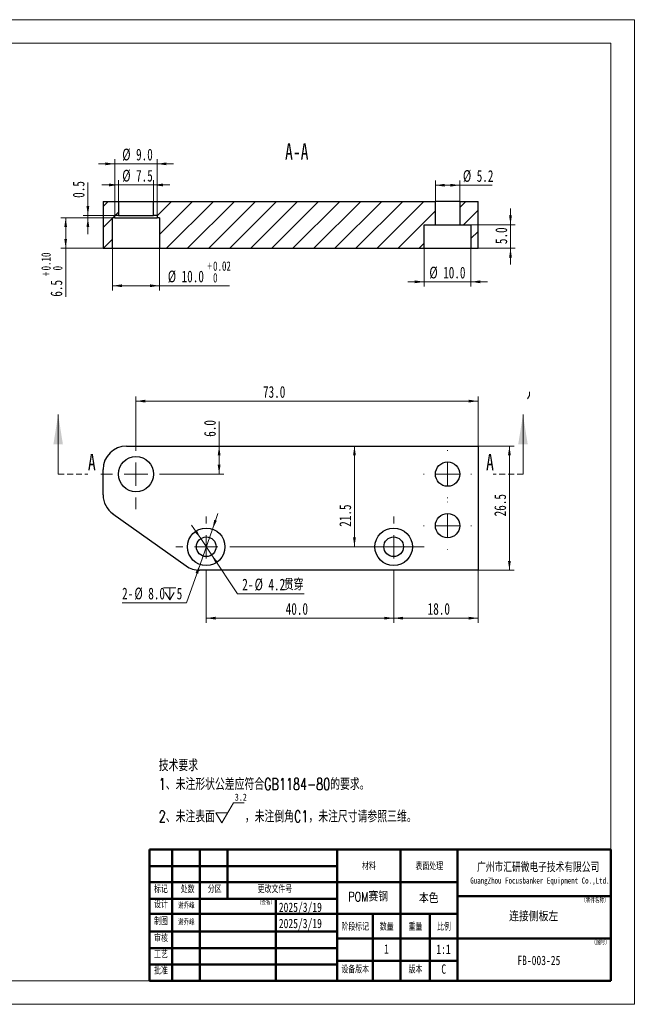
# Model space of a CAD drawing. Header units: millimetres. Extents: x 0 to 297, y 0 to 210.
# Tile 2 of 2: x 166 to 297, y 0 to 210. Entities that reach past the tile are written whole.
import ezdxf

# ---------------------------------------------------------------- set-up
doc = ezdxf.new("R2010")
doc.units = ezdxf.units.MM
doc.linetypes.add('HIDDEN', pattern=[1.905, 1.27, -0.635])
doc.styles.add('SLDTEXTSTYLE0', font='TXT', dxfattribs={"width": 0.7, "bigfont": 'bigfont'})
doc.styles.add('SLDTEXTSTYLE1', font='TXT', dxfattribs={"width": 0.7})
doc.styles.add('SLDTEXTSTYLE2', font='TXT', dxfattribs={"width": 0.75, "bigfont": 'bigfont'})
doc.styles.add('SLDTEXTSTYLE3', font='TXT', dxfattribs={"width": 0.75})
doc.dimstyles.new('SLDDIMSTYLE0', dxfattribs={"dimtxt": 2.5, "dimasz": 2, "dimexe": 0, "dimexo": 0.0625, "dimtad": 2, "dimdec": 1, "dimrnd": 1e-09, "dimzin": 12, "dimdsep": 46, "dimtxsty": 'SLDTEXTSTYLE1', "dimsah": 1, "dimcen": 0.09, "dimadec": 0, "dimazin": 3, "dimtfac": 1, "dimtmove": 0, "dimatfit": 0, "dimfxl": 0, "dimfrac": 2, "dimtolj": 1, "dimtzin": 12, "dimarcsym": 0})
doc.dimstyles.new('SLDDIMSTYLE1', dxfattribs={"dimtxt": 2.5, "dimasz": 2, "dimexe": 0, "dimexo": 0.0625, "dimtad": 2, "dimdec": 1, "dimrnd": 1e-09, "dimzin": 4, "dimdsep": 46, "dimtxsty": 'SLDTEXTSTYLE1', "dimsah": 1, "dimcen": 0.09, "dimadec": 0, "dimazin": 1, "dimtfac": 1, "dimtofl": 0, "dimtmove": 0, "dimatfit": 3, "dimfxl": 0, "dimfrac": 2, "dimtolj": 1, "dimtzin": 12, "dimarcsym": 0})
doc.dimstyles.new('SLDDIMSTYLE10', dxfattribs={"dimtxt": 2.5, "dimasz": 2, "dimexe": 0, "dimexo": 0.0625, "dimtad": 2, "dimdec": 1, "dimrnd": 1e-09, "dimdsep": 46, "dimtxsty": 'SLDTEXTSTYLE1', "dimsah": 1, "dimcen": 0.09, "dimadec": 0, "dimazin": 2, "dimtfac": 1, "dimtmove": 0, "dimatfit": 0, "dimfxl": 0, "dimfrac": 2, "dimtolj": 1, "dimtzin": 12, "dimarcsym": 0})
doc.dimstyles.new('SLDDIMSTYLE2', dxfattribs={"dimtxt": 2.5, "dimasz": 2, "dimexe": 0, "dimexo": 0.0625, "dimtad": 2, "dimdec": 1, "dimrnd": 1e-09, "dimzin": 12, "dimdsep": 46, "dimtxsty": 'SLDTEXTSTYLE1', "dimsah": 1, "dimcen": 0.09, "dimadec": 0, "dimazin": 3, "dimtfac": 1, "dimtofl": 0, "dimtmove": 0, "dimatfit": 3, "dimfxl": 0, "dimfrac": 2, "dimtolj": 1, "dimtzin": 12, "dimarcsym": 0})
doc.dimstyles.new('SLDDIMSTYLE3', dxfattribs={"dimtxt": 2.5, "dimasz": 2, "dimexe": 0, "dimexo": 0.0625, "dimtad": 2, "dimdec": 1, "dimrnd": 1e-09, "dimzin": 4, "dimdsep": 46, "dimtxsty": 'SLDTEXTSTYLE1', "dimsah": 1, "dimcen": 0.09, "dimadec": 0, "dimazin": 1, "dimtfac": 1, "dimtmove": 0, "dimatfit": 0, "dimfxl": 0, "dimfrac": 2, "dimtolj": 1, "dimtzin": 12, "dimarcsym": 0})
doc.dimstyles.new('SLDDIMSTYLE4', dxfattribs={"dimtxt": 2.5, "dimasz": 2, "dimexe": 0, "dimexo": 0.0625, "dimtad": 0, "dimtih": 1, "dimtoh": 1, "dimdec": 1, "dimrnd": 1e-09, "dimzin": 12, "dimdsep": 46, "dimtxsty": 'SLDTEXTSTYLE1', "dimsah": 1, "dimcen": 0, "dimadec": 0, "dimazin": 3, "dimtfac": 1, "dimtmove": 0, "dimatfit": 3, "dimfxl": 0, "dimfrac": 2, "dimtolj": 1, "dimtzin": 12, "dimarcsym": 0})
doc.dimstyles.new('SLDDIMSTYLE7', dxfattribs={"dimtxt": 2.5, "dimasz": 2, "dimexe": 0, "dimexo": 0.0625, "dimtad": 0, "dimtih": 1, "dimtoh": 1, "dimdec": 1, "dimrnd": 1e-09, "dimzin": 4, "dimdsep": 46, "dimtxsty": 'SLDTEXTSTYLE1', "dimsah": 1, "dimcen": 0, "dimadec": 0, "dimazin": 1, "dimtfac": 1, "dimtmove": 0, "dimatfit": 3, "dimfxl": 0, "dimfrac": 2, "dimtolj": 1, "dimtzin": 12, "dimarcsym": 0})
doc.dimstyles.new('SLDDIMSTYLE8', dxfattribs={"dimtxt": 2.5, "dimasz": 2, "dimexe": 0, "dimexo": 0.0625, "dimtad": 2, "dimdec": 1, "dimrnd": 1e-09, "dimzin": 4, "dimdsep": 46, "dimtxsty": 'SLDTEXTSTYLE1', "dimsah": 1, "dimcen": 0.09, "dimadec": 0, "dimazin": 1, "dimtol": 1, "dimtp": 0.02, "dimtfac": 1, "dimtofl": 0, "dimtmove": 0, "dimatfit": 3, "dimfxl": 0, "dimfrac": 2, "dimtolj": 1, "dimtzin": 0, "dimarcsym": 0})
doc.dimstyles.new('SLDDIMSTYLE9', dxfattribs={"dimtxt": 2.5, "dimasz": 2, "dimexe": 0, "dimexo": 0.0625, "dimtad": 2, "dimdec": 1, "dimrnd": 1e-09, "dimzin": 12, "dimdsep": 46, "dimtxsty": 'SLDTEXTSTYLE1', "dimsah": 1, "dimcen": 0.09, "dimadec": 0, "dimazin": 3, "dimtol": 1, "dimtp": 0.1, "dimtfac": 1, "dimtofl": 0, "dimtmove": 0, "dimatfit": 3, "dimfxl": 0, "dimfrac": 2, "dimtolj": 1, "dimtzin": 0, "dimarcsym": 0})

# ---------------------------------------------------------------- blocks, each defined once
blk = doc.blocks.new('SW_NOTE_0')
at = {"color": 0, "linetype": 'Continuous', "lineweight": 0}
for p, q in [((13.44, -10.29), (15.97, -6.01)), ((15.97, -6.01), (18.21, -6.01)), ((13.44, -10.29), (12.17, -8.15)), ((14.7, -8.15), (12.17, -8.15))]:
    blk.add_line(p, q, dxfattribs=at)
at = {"color": 0, "linetype": 'Continuous', "lineweight": 0, "attachment_point": 1}
for s, insert, char_height, style in [('技术要求', (0, 3.22), 2.5, 'SLDTEXTSTYLE0'), ('1、未注形状公差应符合GB1184-80的要求。', (0, -0.78), 2.5, 'SLDTEXTSTYLE0'), ('3.2', (16.24, -4.07), 1.5, 'SLDTEXTSTYLE1'), ('2、未注表面', (0, -7.68), 2.5, 'SLDTEXTSTYLE0'), ('，未注倒角C1，未注尺寸请参照三维。', (18.37, -7.68), 2.5, 'SLDTEXTSTYLE0')]:
    blk.add_mtext(s, dxfattribs=dict(at, insert=insert, char_height=char_height, style=style))
blk = doc.blocks.new('SW_NOTE_0_1')
at = {"color": 0, "linetype": 'Continuous', "lineweight": 0, "attachment_point": 2}
for s, insert, char_height, style in [('广州市汇研微电子技术有限公司', (16.21, 2.45), 1.9, 'SLDTEXTSTYLE0'), ('GuangZhou Focusbanker Equipment Co.,Ltd.', (16.58, -0.62), 1.3, 'SLDTEXTSTYLE1')]:
    blk.add_mtext(s, dxfattribs=dict(at, insert=insert, char_height=char_height, style=style))
blk = doc.blocks.new('_D_10')
at = {"color": 7, "linetype": 'Continuous', "lineweight": 0}
for p, q in [((237.26, 97.57), (237.26, 119.07)), ((239.13, 97.57), (236.26, 97.57))]:
    blk.add_line(p, q, dxfattribs=at)
at = {"color": 7, "linetype": 'Continuous', "lineweight": 18}
for points in [[(237.26, 119.07), (236.96, 117.07), (237.56, 117.07)], [(237.26, 97.57), (237.56, 99.57), (236.96, 99.57)]]:
    blk.add_solid(points, dxfattribs=at)
at = {"color": 7, "linetype": 'Continuous', "lineweight": 18, "insert": (234.04, 101.84), "char_height": 2.5, "attachment_point": 1, "rotation": 90, "style": 'SLDTEXTSTYLE1'}
blk.add_mtext('21.5', dxfattribs=at)
blk = doc.blocks.new('_D_11')
at = {"color": 7, "linetype": 'Continuous', "lineweight": 0}
for p, q in [((205.63, 91.07), (205.63, 81.35)), ((245.63, 91.07), (245.63, 81.35)), ((205.63, 82.35), (245.63, 82.35))]:
    blk.add_line(p, q, dxfattribs=at)
at = {"color": 7, "linetype": 'Continuous', "lineweight": 18}
for points in [[(205.63, 82.35), (207.63, 82.05), (207.63, 82.65)], [(245.63, 82.35), (243.63, 82.65), (243.63, 82.05)]]:
    blk.add_solid(points, dxfattribs=at)
at = {"color": 7, "linetype": 'Continuous', "lineweight": 18, "insert": (222.59, 85.58), "char_height": 2.5, "attachment_point": 1, "style": 'SLDTEXTSTYLE1'}
blk.add_mtext('40.0', dxfattribs=at)
blk = doc.blocks.new('_D_12')
at = {"color": 7, "linetype": 'Continuous', "lineweight": 0}
for p, q in [((204.46, 99.31), (202.51, 102.22)), ((204.46, 99.31), (206.79, 95.82)), ((206.79, 95.82), (212.32, 87.56)), ((212.32, 87.56), (226.56, 87.56))]:
    blk.add_line(p, q, dxfattribs=at)
at = {"color": 7, "linetype": 'Continuous', "lineweight": 18}
for points in [[(204.46, 99.31), (203.6, 101.14), (203.1, 100.81)], [(206.79, 95.82), (207.66, 93.99), (208.16, 94.33)]]:
    blk.add_solid(points, dxfattribs=at)
at = {"color": 7, "linetype": 'Continuous', "lineweight": 18, "char_height": 2.5, "attachment_point": 1}
for s, insert, style in [('2-', (213.32, 90.78), 'SLDTEXTSTYLE1'), ('%%c', (215.96, 90.79), 'SLDTEXTSTYLE1'), ('4.2', (218.9, 90.78), 'SLDTEXTSTYLE1'), ('贯穿', (222.19, 90.78), 'SLDTEXTSTYLE0')]:
    blk.add_mtext(s, dxfattribs=dict(at, insert=insert, style=style))
blk = doc.blocks.new('SW_SYMBOL_HOLE_DEPTH')
at = {"color": 0, "linetype": 'Continuous', "lineweight": 18}
for p, q in [((0, 875), (800, 875)), ((400, 875), (400, 75)), ((100, 555), (400, 75)), ((700, 555), (400, 75))]:
    blk.add_line(p, q, dxfattribs=at)
blk = doc.blocks.new('_D_13')
at = {"color": 7, "linetype": 'Continuous', "lineweight": 0}
for p, q in [((206.96, 101.34), (208.12, 104.64)), ((206.96, 101.34), (204.3, 93.8)), ((204.3, 93.8), (201.42, 85.64)), ((201.42, 85.64), (187.67, 85.64))]:
    blk.add_line(p, q, dxfattribs=at)
at = {"color": 7, "linetype": 'Continuous', "lineweight": 18}
for points in [[(206.96, 101.34), (207.9, 103.13), (207.34, 103.33)], [(204.3, 93.8), (203.35, 92.01), (203.91, 91.81)]]:
    blk.add_solid(points, dxfattribs=at)
at = {"color": 7, "linetype": 'Continuous', "lineweight": 18, "xscale": 0.003222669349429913, "yscale": 0.003222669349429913, "zscale": 0.003222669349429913}
blk.add_blockref('SW_SYMBOL_HOLE_DEPTH', (196.54, 86.01), dxfattribs=at)
at = {"color": 7, "linetype": 'Continuous', "lineweight": 18, "char_height": 2.5, "attachment_point": 1, "style": 'SLDTEXTSTYLE1'}
for s, insert in [('2-', (187.67, 88.86)), ('%%c', (190.31, 88.87)), ('8.0', (193.25, 88.86)), ('5', (199.32, 88.86))]:
    blk.add_mtext(s, dxfattribs=dict(at, insert=insert))
blk = doc.blocks.new('_D_14')
at = {"color": 7, "linetype": 'Continuous', "lineweight": 0}
for p, q in [((263.63, 119.07), (271.33, 119.07)), ((270.33, 92.57), (270.33, 119.07)), ((263.63, 92.57), (271.33, 92.57))]:
    blk.add_line(p, q, dxfattribs=at)
at = {"color": 7, "linetype": 'Continuous', "lineweight": 18}
for points in [[(270.33, 119.07), (270.03, 117.07), (270.63, 117.07)], [(270.33, 92.57), (270.63, 94.57), (270.03, 94.57)]]:
    blk.add_solid(points, dxfattribs=at)
at = {"color": 7, "linetype": 'Continuous', "lineweight": 18, "insert": (267.1, 104.06), "char_height": 2.5, "attachment_point": 1, "rotation": 90, "style": 'SLDTEXTSTYLE1'}
blk.add_mtext('26.5', dxfattribs=at)
blk = doc.blocks.new('_D_15')
at = {"color": 7, "linetype": 'Continuous', "lineweight": 0}
for p, q in [((208.38, 119.07), (208.38, 124.31)), ((208.38, 113.07), (208.38, 119.07)), ((198.13, 113.07), (209.38, 113.07))]:
    blk.add_line(p, q, dxfattribs=at)
at = {"color": 7, "linetype": 'Continuous', "lineweight": 18}
for points in [[(208.38, 119.07), (208.08, 117.07), (208.68, 117.07)], [(208.38, 113.07), (208.68, 115.07), (208.08, 115.07)]]:
    blk.add_solid(points, dxfattribs=at)
at = {"color": 7, "linetype": 'Continuous', "lineweight": 18, "insert": (205.16, 121.03), "char_height": 2.5, "attachment_point": 1, "rotation": 90, "style": 'SLDTEXTSTYLE1'}
blk.add_mtext('6.0', dxfattribs=at)
blk = doc.blocks.new('_D_16')
at = {"color": 7, "linetype": 'Continuous', "lineweight": 0}
for p, q in [((190.63, 120.57), (190.63, 129.64)), ((190.63, 128.64), (263.63, 128.64)), ((263.63, 119.07), (263.63, 129.64))]:
    blk.add_line(p, q, dxfattribs=at)
at = {"color": 7, "linetype": 'Continuous', "lineweight": 18}
for points in [[(190.63, 128.64), (192.63, 128.34), (192.63, 128.94)], [(263.63, 128.64), (261.63, 128.94), (261.63, 128.34)]]:
    blk.add_solid(points, dxfattribs=at)
at = {"color": 7, "linetype": 'Continuous', "lineweight": 18, "insert": (217.75, 131.86), "char_height": 2.5, "attachment_point": 1, "style": 'SLDTEXTSTYLE1'}
blk.add_mtext('73.0', dxfattribs=at)
blk = doc.blocks.new('_D_17')
at = {"color": 7, "linetype": 'Continuous', "lineweight": 0}
for p, q in [((263.63, 92.57), (263.63, 81.35)), ((245.63, 91.07), (245.63, 81.35)), ((263.63, 82.35), (245.63, 82.35))]:
    blk.add_line(p, q, dxfattribs=at)
at = {"color": 7, "linetype": 'Continuous', "lineweight": 18}
for points in [[(245.63, 82.35), (247.63, 82.05), (247.63, 82.65)], [(263.63, 82.35), (261.63, 82.65), (261.63, 82.05)]]:
    blk.add_solid(points, dxfattribs=at)
at = {"color": 7, "linetype": 'Continuous', "lineweight": 18, "insert": (252.88, 85.58), "char_height": 2.5, "attachment_point": 1, "style": 'SLDTEXTSTYLE1'}
blk.add_mtext('18.0', dxfattribs=at)
blk = doc.blocks.new('SW_CENTERMARKSYMBOL_2')
at = {"color": 0, "linetype": 'Continuous', "lineweight": 18}
for p, q in [((0, 5), (0, 6.5)), ((0, 0), (0, 2.5)), ((-5, 0), (-6.5, 0)), ((0, 0), (-2.5, 0)), ((0, 0), (0, -2.5)), ((0, 0), (2.5, 0)), ((5, 0), (46.23, 0)), ((0, -5), (0, -6.5))]:
    blk.add_line(p, q, dxfattribs=at)
blk = doc.blocks.new('SW_CENTERMARKSYMBOL_3')
at = {"color": 0, "linetype": 'Continuous', "lineweight": 18}
for p, q in [((0, 5), (0, 6.5)), ((0, 0), (0, 2.5)), ((-5, 0), (-6.5, 0)), ((0, 0), (-2.5, 0)), ((0, 0), (0, -2.5)), ((0, 0), (2.5, 0)), ((5, 0), (6.5, 0)), ((0, -5), (0, -6.5))]:
    blk.add_line(p, q, dxfattribs=at)
blk = doc.blocks.new('SW_CENTERMARKSYMBOL_4')
at = {"color": 0, "linetype": 'Continuous', "lineweight": 18}
for p, q in [((0, 5), (0, 7.5)), ((0, 0), (0, 2.5)), ((-5, 0), (-7.5, 0)), ((0, 0), (-2.5, 0)), ((0, 0), (0, -2.5)), ((0, 0), (2.5, 0)), ((5, 0), (7.5, 0)), ((0, -5), (0, -7.5))]:
    blk.add_line(p, q, dxfattribs=at)
blk = doc.blocks.new('SW_CENTERMARKSYMBOL_5')
at = {"color": 0, "linetype": 'Continuous', "lineweight": 18}
for p, q in [((0, 5), (0, 5.1)), ((0, 0), (0, 2.5)), ((-5, 0), (-5.1, 0)), ((0, 0), (-2.5, 0)), ((0, 0), (0, -2.5)), ((0, 0), (2.5, 0)), ((5, 0), (5.1, 0)), ((0, -5), (0, -5.1))]:
    blk.add_line(p, q, dxfattribs=at)
blk = doc.blocks.new('SW_CENTERMARKSYMBOL_6')
at = {"color": 0, "linetype": 'Continuous', "lineweight": 18}
for p, q in [((0, 5), (0, 5.1)), ((0, 0), (0, 2.5)), ((-5, 0), (-5.1, 0)), ((0, 0), (-2.5, 0)), ((0, 0), (0, -2.5)), ((0, 0), (2.5, 0)), ((5, 0), (5.1, 0)), ((0, -5), (0, -5.1))]:
    blk.add_line(p, q, dxfattribs=at)
blk = doc.blocks.new('_D_18')
at = {"color": 7, "linetype": 'Continuous', "lineweight": 0}
for p, q in [((254.53, 171.25), (254.53, 175.69)), ((254.53, 174.69), (259.73, 174.69)), ((259.73, 171.25), (259.73, 175.69)), ((259.73, 174.69), (266.63, 174.69))]:
    blk.add_line(p, q, dxfattribs=at)
at = {"color": 7, "linetype": 'Continuous', "lineweight": 18}
for points in [[(254.53, 174.69), (256.53, 174.39), (256.53, 174.99)], [(259.73, 174.69), (257.73, 174.99), (257.73, 174.39)]]:
    blk.add_solid(points, dxfattribs=at)
at = {"color": 7, "linetype": 'Continuous', "lineweight": 18, "char_height": 2.5, "attachment_point": 1, "style": 'SLDTEXTSTYLE1'}
for s, insert in [('%%c', (260.41, 177.92)), ('5.2', (263.35, 177.91))]:
    blk.add_mtext(s, dxfattribs=dict(at, insert=insert))
blk = doc.blocks.new('_D_19')
at = {"color": 7, "linetype": 'Continuous', "lineweight": 0}
for p, q in [((252.13, 161.25), (252.13, 153.09)), ((262.13, 161.25), (262.13, 153.09)), ((252.13, 154.09), (248.63, 154.09)), ((252.13, 154.09), (262.13, 154.09)), ((262.13, 154.09), (265.63, 154.09))]:
    blk.add_line(p, q, dxfattribs=at)
at = {"color": 7, "linetype": 'Continuous', "lineweight": 18}
for points in [[(252.13, 154.09), (250.13, 154.39), (250.13, 153.79)], [(262.13, 154.09), (264.13, 153.79), (264.13, 154.39)]]:
    blk.add_solid(points, dxfattribs=at)
at = {"color": 7, "linetype": 'Continuous', "lineweight": 18, "char_height": 2.5, "attachment_point": 1, "style": 'SLDTEXTSTYLE1'}
for s, insert in [('%%c', (253.25, 157.32)), ('10.0', (256.19, 157.31))]:
    blk.add_mtext(s, dxfattribs=dict(at, insert=insert))
blk = doc.blocks.new('_D_20')
at = {"color": 7, "linetype": 'Continuous', "lineweight": 0}
for p, q in [((270.56, 166.25), (270.56, 169.75)), ((262.13, 166.25), (271.56, 166.25)), ((270.56, 166.25), (270.56, 161.25)), ((263.63, 161.25), (271.56, 161.25)), ((270.56, 161.25), (270.56, 157.75))]:
    blk.add_line(p, q, dxfattribs=at)
at = {"color": 7, "linetype": 'Continuous', "lineweight": 18}
for points in [[(270.56, 166.25), (270.86, 168.25), (270.26, 168.25)], [(270.56, 161.25), (270.26, 159.25), (270.86, 159.25)]]:
    blk.add_solid(points, dxfattribs=at)
at = {"color": 7, "linetype": 'Continuous', "lineweight": 18, "insert": (267.34, 162.13), "char_height": 2.5, "attachment_point": 1, "rotation": 90, "style": 'SLDTEXTSTYLE1'}
blk.add_mtext('5.0', dxfattribs=at)
blk = doc.blocks.new('_D_21')
at = {"color": 7, "linetype": 'Continuous', "lineweight": 0}
for p, q in [((186.88, 174.75), (183.38, 174.75)), ((186.88, 171.25), (186.88, 175.75)), ((186.88, 174.75), (194.38, 174.75)), ((194.38, 171.25), (194.38, 175.75)), ((194.38, 174.75), (197.88, 174.75))]:
    blk.add_line(p, q, dxfattribs=at)
at = {"color": 7, "linetype": 'Continuous', "lineweight": 18}
for points in [[(186.88, 174.75), (184.88, 175.05), (184.88, 174.45)], [(194.38, 174.75), (196.38, 174.45), (196.38, 175.05)]]:
    blk.add_solid(points, dxfattribs=at)
at = {"color": 7, "linetype": 'Continuous', "lineweight": 18, "char_height": 2.5, "attachment_point": 1, "style": 'SLDTEXTSTYLE1'}
for s, insert in [('%%c', (187.71, 177.98)), ('7.5', (190.65, 177.97))]:
    blk.add_mtext(s, dxfattribs=dict(at, insert=insert))
blk = doc.blocks.new('_D_22')
at = {"color": 7, "linetype": 'Continuous', "lineweight": 0}
for p, q in [((186.13, 179.25), (182.63, 179.25)), ((186.13, 168.25), (186.13, 180.25)), ((186.13, 179.25), (195.13, 179.25)), ((195.13, 168.25), (195.13, 180.25)), ((195.13, 179.25), (198.63, 179.25))]:
    blk.add_line(p, q, dxfattribs=at)
at = {"color": 7, "linetype": 'Continuous', "lineweight": 18}
for points in [[(186.13, 179.25), (184.13, 179.55), (184.13, 178.95)], [(195.13, 179.25), (197.13, 178.95), (197.13, 179.55)]]:
    blk.add_solid(points, dxfattribs=at)
at = {"color": 7, "linetype": 'Continuous', "lineweight": 18, "char_height": 2.5, "attachment_point": 1, "style": 'SLDTEXTSTYLE1'}
for s, insert in [('%%c', (187.71, 182.49)), ('9.0', (190.65, 182.48))]:
    blk.add_mtext(s, dxfattribs=dict(at, insert=insert))
blk = doc.blocks.new('_D_23')
at = {"color": 7, "linetype": 'Continuous', "lineweight": 0}
for p, q in [((185.63, 161.25), (185.63, 152.25)), ((195.63, 161.25), (195.63, 152.25)), ((185.63, 153.25), (195.63, 153.25)), ((195.63, 153.25), (210.59, 153.25))]:
    blk.add_line(p, q, dxfattribs=at)
at = {"color": 7, "linetype": 'Continuous', "lineweight": 18}
for points in [[(185.63, 153.25), (187.63, 152.95), (187.63, 153.55)], [(195.63, 153.25), (193.63, 153.55), (193.63, 152.95)]]:
    blk.add_solid(points, dxfattribs=at)
at = {"color": 7, "linetype": 'Continuous', "lineweight": 18, "attachment_point": 1, "style": 'SLDTEXTSTYLE1'}
for s, insert, char_height in [('+', (205.85, 158.45), 2), ('0.02', (207.08, 158.45), 2), ('%%c', (197.43, 156.49), 2.5), ('10.0', (200.37, 156.48), 2.5), ('0', (207.08, 155.96), 2)]:
    blk.add_mtext(s, dxfattribs=dict(at, insert=insert, char_height=char_height))
blk = doc.blocks.new('_D_24')
at = {"color": 7, "linetype": 'Continuous', "lineweight": 0}
for p, q in [((185.63, 167.75), (174.63, 167.75)), ((175.63, 161.25), (175.63, 167.75)), ((183.63, 161.25), (174.63, 161.25)), ((175.63, 161.25), (175.63, 150.91))]:
    blk.add_line(p, q, dxfattribs=at)
at = {"color": 7, "linetype": 'Continuous', "lineweight": 18}
for points in [[(175.63, 167.75), (175.33, 165.75), (175.93, 165.75)], [(175.63, 161.25), (175.93, 163.25), (175.33, 163.25)]]:
    blk.add_solid(points, dxfattribs=at)
at = {"color": 7, "linetype": 'Continuous', "lineweight": 18, "attachment_point": 1, "rotation": 90, "style": 'SLDTEXTSTYLE1'}
for s, insert, char_height in [('0.10', (170.43, 156.52), 2), ('0', (172.92, 156.52), 2), ('+', (170.43, 155.29), 2), ('6.5', (172.4, 150.91), 2.5)]:
    blk.add_mtext(s, dxfattribs=dict(at, insert=insert, char_height=char_height))
blk = doc.blocks.new('_D_25')
at = {"color": 7, "linetype": 'Continuous', "lineweight": 0}
for p, q in [((180.37, 168.25), (180.37, 175.29)), ((186.13, 168.25), (179.37, 168.25)), ((180.37, 167.75), (180.37, 168.25)), ((185.63, 167.75), (179.37, 167.75)), ((180.37, 167.75), (180.37, 164.25))]:
    blk.add_line(p, q, dxfattribs=at)
at = {"color": 7, "linetype": 'Continuous', "lineweight": 18}
for points in [[(180.37, 168.25), (180.67, 170.25), (180.07, 170.25)], [(180.37, 167.75), (180.07, 165.75), (180.67, 165.75)]]:
    blk.add_solid(points, dxfattribs=at)
at = {"color": 7, "linetype": 'Continuous', "lineweight": 18, "insert": (177.14, 172), "char_height": 2.5, "attachment_point": 1, "rotation": 90, "style": 'SLDTEXTSTYLE1'}
blk.add_mtext('0.5', dxfattribs=at)

msp = doc.modelspace()

# ---------------------------------------------------------------- hatches: boundary and pattern name
at = {"linetype": 'Continuous', "lineweight": 18}
h = msp.add_hatch(dxfattribs=at)
h.set_pattern_fill('ANSI31', angle=3e-322, style=0)
h.paths.add_polyline_path([(186.88, 171.25), (183.63, 171.25), (183.63, 161.25), (185.63, 161.25), (185.63, 167.75), (186.13, 167.75), (186.13, 168.25), (186.88, 168.25)], flags=0)
h = msp.add_hatch(dxfattribs=at)
h.set_pattern_fill('ANSI31', angle=3e-322, style=0)
h.paths.add_polyline_path([(195.13, 167.75), (195.63, 167.75), (195.63, 161.25), (252.13, 161.25), (252.13, 166.25), (254.53, 166.25), (254.53, 171.25), (194.38, 171.25), (194.38, 168.25), (195.13, 168.25)], flags=0)
h = msp.add_hatch(dxfattribs=at)
h.set_pattern_fill('ANSI31', angle=3e-322, style=0)
h.paths.add_polyline_path([(262.13, 161.25), (263.63, 161.25), (263.63, 171.25), (259.73, 171.25), (259.73, 166.25), (262.13, 166.25)], flags=0)

# ---------------------------------------------------------------- linework, layer by layer
at = {"color": 7, "linetype": 'Continuous', "lineweight": 18}
for p, q in [((-0.01, 209.99), (296.99, 209.99)), ((296.99, 209.99), (296.99, -0.01)), ((9.99, 204.99), (291.99, 204.99)), ((291.99, 204.99), (291.99, 4.99)), ((274.63, 130.63), (274.63, 129.82)), ((274.21, 129.11), (274.63, 129.82)), ((174.03, 113.07), (174.03, 125.77)), ((273.23, 113.07), (273.23, 125.77)), ((9.99, 4.99), (291.99, 4.99)), ((-0.01, -0.01), (296.99, -0.01))]:
    msp.add_line(p, q, dxfattribs=at)
at = {"color": 7, "linetype": 'Continuous', "lineweight": 25}
for p, q in [((183.63, 171.25), (186.88, 171.25)), ((183.63, 171.25), (183.63, 161.25)), ((186.88, 171.25), (186.88, 168.25)), ((186.88, 171.25), (194.38, 171.25)), ((194.38, 168.25), (194.38, 171.25)), ((194.38, 171.25), (254.53, 171.25)), ((254.53, 166.25), (254.53, 171.25)), ((259.73, 171.25), (254.53, 171.25)), ((259.73, 171.25), (259.73, 166.25)), ((259.73, 171.25), (263.63, 171.25)), ((263.63, 161.25), (263.63, 171.25)), ((186.88, 168.25), (186.13, 168.25)), ((186.13, 167.75), (186.13, 168.25)), ((186.88, 168.25), (194.38, 168.25)), ((195.13, 168.25), (194.38, 168.25)), ((195.13, 168.25), (195.13, 167.75)), ((185.63, 161.25), (185.63, 167.75)), ((186.13, 167.75), (185.63, 167.75)), ((186.13, 167.75), (195.13, 167.75)), ((195.63, 167.75), (195.13, 167.75)), ((195.63, 167.75), (195.63, 161.25)), ((252.13, 161.25), (252.13, 166.25)), ((252.13, 166.25), (254.53, 166.25)), ((254.53, 166.25), (259.73, 166.25)), ((259.73, 166.25), (262.13, 166.25)), ((262.13, 166.25), (262.13, 161.25)), ((183.63, 161.25), (185.63, 161.25)), ((185.63, 161.25), (195.63, 161.25)), ((195.63, 161.25), (252.13, 161.25)), ((252.13, 161.25), (262.13, 161.25)), ((262.13, 161.25), (263.63, 161.25)), ((188.63, 119.07), (263.63, 119.07)), ((263.63, 119.07), (263.63, 92.57)), ((183.63, 108.65), (183.63, 114.07)), ((185.73, 104.57), (201.33, 93.49)), ((263.63, 92.57), (204.22, 92.57))]:
    msp.add_line(p, q, dxfattribs=at)
at = {"color": 7, "linetype": 'HIDDEN', "lineweight": 18}
for p, q in [((174.03, 113.07), (180.38, 113.07)), ((273.23, 113.07), (266.88, 113.07))]:
    msp.add_line(p, q, dxfattribs=at)
at = {"color": 7, "linetype": 'Continuous', "lineweight": 50}
for p, q in [((193.54, 32.99), (291.99, 32.99)), ((193.54, 32.99), (193.54, 4.99)), ((198.33, 32.99), (198.33, 19.27)), ((204.27, 22.49), (204.27, 32.99)), ((210.2, 22.49), (210.2, 32.99)), ((233.54, 32.99), (233.54, 4.99)), ((247.07, 32.99), (247.07, 19.27)), ((259.24, 32.77), (259.24, 19.27)), ((291.99, 32.99), (291.99, 4.99)), ((193.54, 29.49), (233.54, 29.49)), ((193.54, 29.49), (198.54, 29.49)), ((193.54, 26.02), (233.54, 26.02)), ((193.54, 26.02), (198.54, 26.02)), ((259.24, 26.02), (233.54, 26.02)), ((193.54, 22.49), (233.54, 22.49)), ((193.54, 22.49), (198.33, 22.49)), ((198.33, 22.49), (198.33, 19.27)), ((204.27, 19.27), (204.27, 22.49)), ((220.45, 22.49), (220.45, 4.99)), ((259.24, 23.08), (291.99, 23.08)), ((193.54, 19.27), (198.33, 19.27)), ((193.54, 19.27), (198.33, 19.27)), ((198.33, 19.27), (204.27, 19.27)), ((198.33, 19.27), (198.33, 15.49)), ((198.33, 19.27), (204.27, 19.27)), ((198.33, 19.27), (198.33, 15.49)), ((204.27, 19.27), (204.27, 15.49)), ((204.27, 19.27), (213.97, 19.27)), ((204.27, 19.27), (213.97, 19.27)), ((219.54, 19.27), (213.97, 19.27)), ((225.54, 19.27), (219.54, 19.27)), ((234.9, 19.27), (225.54, 19.27)), ((259.24, 19.27), (234.9, 19.27)), ((241.16, 19.27), (241.16, 4.99)), ((247.07, 19.27), (247.07, 4.99)), ((253.33, 19.27), (253.33, 4.99)), ((259.24, 14.02), (259.24, 19.27)), ((193.54, 15.49), (198.33, 15.49)), ((198.33, 15.49), (193.54, 15.49)), ((198.33, 15.49), (198.33, 11.99)), ((198.33, 15.49), (204.27, 15.49)), ((204.27, 15.49), (198.33, 15.49)), ((198.33, 15.49), (198.33, 11.99)), ((204.27, 15.49), (204.27, 11.99)), ((213.97, 15.49), (204.27, 15.49)), ((219.54, 15.49), (213.97, 15.49)), ((225.54, 15.49), (219.54, 15.49)), ((233.54, 15.49), (225.54, 15.49)), ((259.24, 14.02), (233.54, 14.02)), ((259.24, 14.02), (291.99, 14.02)), ((259.24, 14.02), (259.24, 9.3)), ((198.33, 11.99), (193.54, 11.99)), ((193.54, 11.99), (198.33, 11.99)), ((198.33, 11.99), (198.33, 8.49)), ((204.27, 11.99), (198.33, 11.99)), ((198.33, 11.99), (204.27, 11.99)), ((198.33, 11.99), (198.33, 8.49)), ((204.27, 11.99), (204.27, 8.49)), ((213.97, 11.99), (204.27, 11.99)), ((219.54, 11.99), (213.97, 11.99)), ((225.54, 11.99), (219.54, 11.99)), ((233.54, 11.99), (225.54, 11.99)), ((193.54, 8.49), (198.33, 8.49)), ((198.33, 8.49), (193.54, 8.49)), ((198.33, 8.49), (198.33, 4.99)), ((198.33, 8.49), (204.27, 8.49)), ((198.33, 8.49), (204.27, 8.49)), ((198.33, 8.49), (198.33, 4.99)), ((204.27, 8.49), (204.27, 4.99)), ((213.97, 8.49), (204.27, 8.49)), ((219.54, 8.49), (213.97, 8.49)), ((225.54, 8.49), (219.54, 8.49)), ((233.54, 8.49), (225.54, 8.49)), ((259.24, 9.3), (233.54, 9.3)), ((259.24, 4.99), (259.24, 9.3)), ((193.54, 4.99), (291.99, 4.99))]:
    msp.add_line(p, q, dxfattribs=at)
at = {"color": 7, "linetype": 'Continuous', "lineweight": 25}
for centre, radius in [((190.63, 113.07), 3.75), ((257.13, 113.07), 2.6), ((257.13, 102.07), 2.6), ((205.63, 97.57), 4), ((245.63, 97.57), 4), ((205.63, 97.57), 2.1), ((245.63, 97.57), 2.1)]:
    msp.add_circle(centre, radius, dxfattribs=at)
for centre, start, end in [((188.63, 114.07), 90, 180), ((188.63, 108.65), 180, 234.6052), ((204.22, 97.57), 234.6052, 270)]:
    msp.add_arc(centre, 5, start, end, dxfattribs=at)
at = {"color": 7, "linetype": 'Continuous', "lineweight": 18}
for points in [[(174.03, 125.77), (173.01, 119.42), (175.04, 119.42)], [(273.23, 125.77), (272.21, 119.42), (274.24, 119.42)]]:
    msp.add_solid(points, dxfattribs=at)

# ---------------------------------------------------------------- block references
for name, p in [('SW_CENTERMARKSYMBOL_4', (190.63, 113.07)), ('SW_CENTERMARKSYMBOL_5', (257.13, 113.07)), ('SW_CENTERMARKSYMBOL_6', (257.13, 102.07)), ('SW_CENTERMARKSYMBOL_2', (205.63, 97.57)), ('SW_CENTERMARKSYMBOL_3', (245.63, 97.57))]:
    msp.add_blockref(name, p, dxfattribs=at)
at = {"color": 7, "linetype": 'Continuous', "lineweight": 0}
for name, p in [('SW_NOTE_0', (195.49, 48.99)), ('SW_NOTE_0_1', (260.25, 27.66))]:
    msp.add_blockref(name, p, dxfattribs=at)

# ---------------------------------------------------------------- texts
at = {"color": 7, "linetype": 'Continuous', "lineweight": 18, "insert": (224.95, 183.64), "char_height": 3.5, "attachment_point": 2, "style": 'SLDTEXTSTYLE1'}
msp.add_mtext('A-A', dxfattribs=at)
at = {"color": 7, "linetype": 'Continuous', "char_height": 3.5, "attachment_point": 1, "style": 'SLDTEXTSTYLE1'}
for insert in [(180.38, 117.4), (265.35, 117.4)]:
    msp.add_mtext('A', dxfattribs=dict(at, insert=insert))
at = {"color": 7, "linetype": 'Continuous', "lineweight": 0}
for s, insert, char_height, attachment_point, style in [('材料', (240.34, 30.16), 1.5, 2, 'SLDTEXTSTYLE0'), ('表面处理', (253.23, 30.16), 1.5, 2, 'SLDTEXTSTYLE0'), ('标记', (195.97, 25.26), 1.5, 2, 'SLDTEXTSTYLE0'), ('处数', (201.65, 25.26), 1.5, 2, 'SLDTEXTSTYLE0'), ('分区', (207.44, 25.26), 1.5, 2, 'SLDTEXTSTYLE0'), ('更改文件号', (220.29, 25.26), 1.5, 2, 'SLDTEXTSTYLE0'), ('POM赛钢', (240.19, 23.94), 2, 2, 'SLDTEXTSTYLE2'), ('本色', (253.11, 23.59), 2, 2, 'SLDTEXTSTYLE2'), ('设计', (195.97, 22.02), 1.5, 2, 'SLDTEXTSTYLE0'), ('谢乔峰', (201.37, 21.64), 1.2, 2, 'SLDTEXTSTYLE0'), ('（签名）', (218.38, 22.29), 1, 2, 'SLDTEXTSTYLE0'), ('2025/3/19', (221.12, 21.69), 2, 1, 'SLDTEXTSTYLE3'), ('（零件名称）', (288.59, 22.63), 1, 2, 'SLDTEXTSTYLE0'), ('连接侧板左', (275.51, 19.71), 2, 2, 'SLDTEXTSTYLE2'), ('制图', (195.97, 18.41), 1.5, 2, 'SLDTEXTSTYLE0'), ('谢乔峰', (201.37, 18.09), 1.2, 2, 'SLDTEXTSTYLE0'), ('2025/3/19', (221.12, 18.24), 2, 1, 'SLDTEXTSTYLE3'), ('阶段标记', (237.42, 17.23), 1.5, 2, 'SLDTEXTSTYLE0'), ('数量', (244.15, 17.23), 1.5, 2, 'SLDTEXTSTYLE0'), ('重量', (250.28, 17.23), 1.5, 2, 'SLDTEXTSTYLE0'), ('比例', (256.36, 17.23), 1.5, 2, 'SLDTEXTSTYLE0'), ('审核', (195.97, 14.78), 1.5, 2, 'SLDTEXTSTYLE0'), ('1', (244.1, 12.78), 2, 2, 'SLDTEXTSTYLE3'), ('1:1', (256.26, 12.75), 2, 2, 'SLDTEXTSTYLE3'), ('（图号）', (289.78, 13.66), 1, 2, 'SLDTEXTSTYLE0'), ('工艺', (195.97, 11.32), 1.5, 2, 'SLDTEXTSTYLE0'), ('C', (256.31, 8.51), 2, 2, 'SLDTEXTSTYLE3'), ('FB-003-25', (276.61, 10.36), 2, 2, 'SLDTEXTSTYLE3'), ('批准', (195.97, 7.89), 1.5, 2, 'SLDTEXTSTYLE0'), ('设备版本', (237.42, 8.13), 1.5, 2, 'SLDTEXTSTYLE0'), ('版本', (250.28, 8.13), 1.5, 2, 'SLDTEXTSTYLE0')]:
    msp.add_mtext(s, dxfattribs=dict(at, insert=insert, char_height=char_height, attachment_point=attachment_point, style=style))

# ---------------------------------------------------------------- dimensions: what is measured, and where the dimension line sits
at = {"color": 7, "linetype": 'Continuous', "lineweight": 18}
for base, p1, p2, dimstyle, picture, middle in [((195.13, 179.25), (186.13, 168.25), (195.13, 168.25), 'SLDDIMSTYLE3', '_D_22', (190.82, 179.25)), ((194.38, 174.75), (186.88, 171.25), (194.38, 171.25), 'SLDDIMSTYLE0', '_D_21', (190.82, 174.75)), ((259.73, 174.69), (254.53, 171.25), (259.73, 171.25), 'SLDDIMSTYLE2', '_D_18', (263.52, 174.69)), ((195.63, 153.25), (185.63, 161.25), (195.63, 161.25), 'SLDDIMSTYLE8', '_D_23', (204.01, 153.25)), ((262.13, 154.09), (252.13, 161.25), (262.13, 161.25), 'SLDDIMSTYLE3', '_D_19', (256.92, 154.09))]:
    dim = msp.add_linear_dim(base=base, p1=p1, p2=p2, text='%%c<>', dimstyle=dimstyle, dxfattribs=at)
    dim.commit()
    dim.dimension.update_dxf_attribs({"geometry": picture, "text_midpoint": middle, "dimtype": 160})
for base, p1, p2, dimstyle, picture, middle in [((180.37, 168.25), (185.63, 167.75), (186.13, 168.25), 'SLDDIMSTYLE10', '_D_25', (180.37, 173.65)), ((270.56, 161.25), (262.13, 166.25), (263.63, 161.25), 'SLDDIMSTYLE3', '_D_20', (270.56, 163.77)), ((175.63, 167.75), (183.63, 161.25), (185.63, 167.75), 'SLDDIMSTYLE9', '_D_24', (175.63, 155.47)), ((208.38, 119.07), (198.13, 113.07), (188.63, 119.07), 'SLDDIMSTYLE1', '_D_15', (208.38, 122.67)), ((237.26, 119.07), (239.13, 97.57), (263.63, 119.07), 'SLDDIMSTYLE2', '_D_10', (237.26, 104.03)), ((270.33, 119.07), (263.63, 92.57), (263.63, 119.07), 'SLDDIMSTYLE2', '_D_14', (270.33, 106.25))]:
    dim = msp.add_linear_dim(base=base, p1=p1, p2=p2, angle=90, dimstyle=dimstyle, dxfattribs=at)
    dim.commit()
    dim.dimension.update_dxf_attribs({"geometry": picture, "text_midpoint": middle, "dimtype": 160})
for base, p1, p2, picture, middle in [((263.63, 128.64), (190.63, 120.57), (263.63, 119.07), '_D_16', (219.94, 128.64)), ((245.63, 82.35), (263.63, 92.57), (245.63, 91.07), '_D_17', (255.07, 82.35)), ((245.63, 82.35), (205.63, 91.07), (245.63, 91.07), '_D_11', (224.78, 82.35))]:
    dim = msp.add_linear_dim(base=base, p1=p1, p2=p2, dimstyle='SLDDIMSTYLE1', dxfattribs=at)
    dim.commit()
    dim.dimension.update_dxf_attribs({"geometry": picture, "text_midpoint": middle, "dimtype": 160})
for p1, p2, text, dimstyle, picture, middle in [((204.3, 93.8), (206.96, 101.34), '2-<>{\\fGDT;x}5', 'SLDDIMSTYLE7', '_D_13', (194.05, 87.95)), ((206.79, 95.82), (204.46, 99.31), '2-<>贯穿', 'SLDDIMSTYLE4', '_D_12', (219.94, 89.87))]:
    dim = msp.add_diameter_dim_2p(p1=p1, p2=p2, text=text, dimstyle=dimstyle, dxfattribs=at)
    dim.commit()
    dim.dimension.update_dxf_attribs({"geometry": picture, "text_midpoint": middle, "dimtype": 163})

doc.saveas('drawing.dxf')
